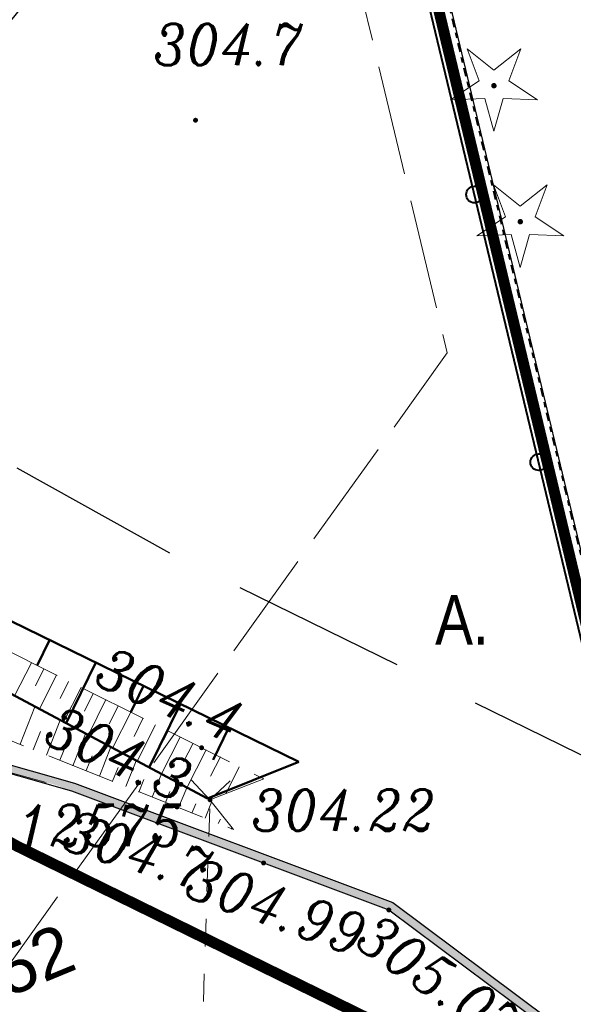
# Model space of a CAD drawing. Extents: x 779 to 3668, y -1329 to 9570.
# Tile 28 of 106: x 2299 to 2309, y -733 to -715. Entities that reach past the tile are written whole.
import ezdxf

# ---------------------------------------------------------------- set-up
doc = ezdxf.new("R2010")
doc.units = 0
for name, pattern in [('1.5_0.5', [2, 1.5, -0.5]), ('CENTER2', [1.125, 0.75, -0.125, 0.125, -0.125]), ('CIĄGłA', [0]), ('DASH', [0.75, 0.5, -0.25]), ('DGN Style 4', [0.3202, 0.16, -0.08, 0.0002, -0.08]), ('HIDDEN2', [4.7625, 3.175, -1.5875]), ('ib05_500', [1, 0.5, -0.5]), ('mz1.25_0.5', [1.75, 1.25, -0.5]), ('mz2.0_0.5', [2.5, 2, -0.5])]:
    doc.linetypes.add(name, pattern=pattern)
for name, color, linetype, lineweight in [('000 Inne (niezydentyfikowane)', 7, 'Continuous', 0), ('203-punkt graniczny-Atr103', 7, 'Continuous', 0), ('219-działka ewidencyjna', 7, 'Continuous', 0), ('_a_obiekty', 250, 'Continuous', 30), ('AGP1_granica_opracow', 7, 'Continuous', 15), ('AGP1_HATCH', 7, 'Continuous', 5), ('AGP1_KRAWEZNIKI', 7, 'Continuous', 40), ('AGP1_OPISY', 7, 'Continuous', 13), ('jezdnia (powierzchnia)', 7, 'Continuous', 0), ('MPZP', 7, 'Continuous', 0), ('OBOP01_01', 7, 'Continuous', 0), ('ogrodzenie trwałe (linia)', 7, 'Continuous', 0), ('przepust (linia)', 7, 'Continuous', 0), ('przepust (linia) - symbol', 7, 'Continuous', 0), ('przewód kanalizacyjny - projektowany lub w budowie (linia)-SK - ob. projektowany', 7, 'Continuous', 0), ('punkt wysokościowy sztuczny', 7, 'Continuous', 0), ('punkt wysokościowy sztuczny-Atr2', 7, 'Continuous', 0), ('RTPW01', 253, 'Continuous', 0), ('RTPW02', 7, 'Continuous', 0), ('skarpa nieumocniona (powierzchnia)', 7, 'Continuous', 0), ('zz-legenda', 7, 'Continuous', 13), ('zz-skarpy', 92, 'Continuous', 50), ('zz-wypełnienie-chodniki', 142, 'Continuous', 5)]:
    doc.layers.add(name, color=color, linetype=linetype, lineweight=lineweight)
doc.layers.add('_a_ekran', color=250, linetype='Continuous')
doc.layers.add('Y-ZNAKI', color=7, linetype='Continuous')
doc.styles.add('ARIAL', font='ARIALN.TTF')
doc.styles.get("Standard").update_dxf_attribs({"font": 'arial.ttf'})
doc.styles.add('Style-ITALIC_1250', font='ITALIC_1250.shx')
doc.linetypes.add('902-500', pattern='A,3.75,[24,dgnlstyle-geo-mz.shx,S=0.002786,R=0,X=0,Y=0],3.75', length=7.5)
doc.dimstyles.new('z1do1', dxfattribs={"dimtxt": 0.7, "dimasz": 0.4, "dimexe": 0.5, "dimexo": 0.5, "dimgap": 0.1, "dimtad": 1, "dimrnd": 0.05, "dimzin": 0, "dimdsep": 46, "dimtxsty": 'ARIAL', "dimcen": 0.09, "dimazin": 0, "dimtfac": 1, "dimtofl": 0, "dimtmove": 0, "dimatfit": 3, "dimfxl": 1, "dimtolj": 1, "dimtzin": 0, "dimarcsym": 0})

# ---------------------------------------------------------------- blocks, each defined once
blk = doc.blocks.new('PW02')
at = {"linetype": 'Continuous', "lineweight": 13, "ltscale": 10}
h = blk.add_hatch(color=0, dxfattribs=at)
edge = h.paths.add_edge_path()
edge.add_arc((0, 0), 0.45, 0, 360)
blk = doc.blocks.new('IB05')
at = {"color": 0, "linetype": 'Continuous', "lineweight": -2, "ltscale": 10}
for q in [(3.54, 3.54), (3.54, -3.54)]:
    blk.add_line((0, 0), q, dxfattribs=at)
blk = doc.blocks.new('RTPW01')
at = {"layer": 'RTPW01', "linetype": 'Continuous', "lineweight": 13, "true_color": 0x939598}
h = blk.add_hatch(color=252, dxfattribs=at)
edge = h.paths.add_edge_path()
edge.add_arc((0, 0), 0.045, 0, 360)
blk = doc.blocks.new('RTPW02')
at = {"layer": 'RTPW02', "linetype": 'Continuous', "lineweight": 13}
h = blk.add_hatch(color=7, dxfattribs=at)
edge = h.paths.add_edge_path()
edge.add_arc((0, 0), 0.045, 0, 360)
blk = doc.blocks.new('PZT MDCP podkład')
at = {"layer": 'OBOP01_01', "linetype": 'Continuous', "lineweight": 13}
h = blk.add_hatch(color=8, dxfattribs=at)
edge = h.paths.add_edge_path()
edge.add_arc((2169.185, 39.53), 0.05, 0, 360)
h = blk.add_hatch(color=8, dxfattribs=at)
edge = h.paths.add_edge_path()
edge.add_arc((2169.664, 37.059), 0.05, 0, 360)
at = {"layer": '000 Inne (niezydentyfikowane)', "color": 8, "linetype": 'Continuous', "lineweight": 13, "flags": 128}
for points in [[(2160.786, 29.046), (2160.476, 28.446)], [(2161.006, 28.936), (2160.856, 28.626)], [(2161.236, 28.826), (2160.926, 28.206)], [(2161.456, 28.706), (2161.306, 28.396)], [(2161.686, 28.596), (2161.366, 27.966)], [(2161.906, 28.486), (2161.746, 28.166)], [(2162.136, 28.376), (2161.816, 27.736)], [(2160.576, 27.566), (2160.846, 28.246)], [(2162.356, 28.256), (2162.196, 27.936)], [(2162.586, 28.146), (2162.256, 27.496)], [(2161.056, 27.366), (2161.306, 28.006)], [(2162.806, 28.036), (2162.646, 27.706)], [(2163.036, 27.916), (2162.706, 27.256)], [(2160.816, 27.466), (2160.946, 27.796)], [(2161.536, 27.176), (2161.766, 27.756)], [(2163.266, 27.806), (2163.096, 27.476)], [(2161.296, 27.276), (2161.416, 27.576)], [(2163.486, 27.696), (2163.146, 27.026)], [(2163.716, 27.576), (2163.546, 27.246)], [(2162.016, 26.986), (2162.226, 27.516)], [(2163.956, 27.466), (2163.606, 26.776)], [(2161.776, 27.086), (2161.886, 27.356)], [(2162.496, 26.796), (2162.686, 27.266)], [(2164.216, 27.336), (2164.036, 26.986)], [(2162.256, 26.896), (2162.356, 27.146)], [(2162.976, 26.606), (2163.146, 27.026)], [(2164.556, 27.156), (2164.316, 26.666)], [(2162.736, 26.696), (2162.826, 26.926)], [(2163.216, 26.506), (2163.296, 26.706)], [(2163.456, 26.416), (2163.606, 26.776)], [(2163.696, 26.316), (2163.766, 26.486)], [(2163.936, 26.226), (2164.056, 26.516)], [(2164.176, 26.126), (2164.216, 26.206)], [(2164.416, 26.026), (2164.426, 26.056)]]:
    blk.add_lwpolyline(points, dxfattribs=at)
at = {"layer": '219-działka ewidencyjna', "color": 8, "linetype": 'Continuous', "lineweight": 13, "flags": 128}
for points in [[(2167.646, 43.136), (2173.336, 19.426)], [(2173.336, 19.426), (2160.516, 25.716)]]:
    blk.add_lwpolyline(points, dxfattribs=at)
at = {"layer": 'jezdnia (powierzchnia)', "color": 8, "linetype": '1.5_0.5', "lineweight": 13, "flags": 128}
blk.add_lwpolyline([(2222.326, 18.117), (2221.203, 22.083), (2205.386, 20.096), (2204.446, 20.596), (2203.096, 26.226), (2196.866, 25.286), (2195.626, 20.026), (2193.796, 18.826), (2188.866, 17.986), (2181.466, 17.556), (2178.606, 17.876), (2176.756, 18.456), (2173.726, 19.866), (2171.816, 21.166), (2167.276, 24.556), (2161.216, 26.826), (2157.676, 27.806), (2155.096, 28.106), (2148.546, 27.616), (2147.486, 27.656), (2146.556, 27.976), (2145.856, 28.606), (2144.736, 30.366), (2142.996, 34.696), (2142.366, 36.396), (2134.766, 38.986), (2135.116, 38.066), (2135.536, 36.916), (2136.706, 31.206), (2136.736, 29.676), (2136.306, 26.976), (2135.846, 25.416), (2133.726, 22.486), (2132.306, 21.326), (2131.486, 20.706), (2127.046, 18.566), (2125.056, 17.666), (2127.506, 10.916), (2129.216, 11.496), (2130.676, 11.486), (2132.096, 11.146), (2133.716, 10.476), (2146.306, 15.706), (2146.296, 16.146), (2146.506, 16.786), (2146.996, 17.566), (2147.256, 17.806), (2147.826, 18.186), (2148.396, 18.406), (2149.006, 18.516), (2149.656, 18.536), (2150.306, 18.406), (2150.866, 18.186), (2152.256, 17.276), (2152.966, 16.616), (2160.196, 19.556), (2160.416, 20.026), (2161.966, 20.226), (2164.176, 19.736), (2166.856, 18.806), (2176.416, 14.626), (2183.046, 13.986), (2201.016, 15.826), (2205.616, 16.276), (2221.196, 17.986), (2222.326, 18.117)], close=True, dxfattribs=at)
at = {"layer": 'MPZP', "color": 8, "linetype": 'DGN Style 4', "lineweight": 40, "flags": 128}
blk.add_lwpolyline([(2105.951, 127.031), (2135.306, 137.337), (2141.691, 122.493), (2145.682, 112.37), (2151.584, 97.397), (2156.726, 83.081), (2162.409, 65.301), (2167.841, 43.184), (2173.517, 19.532), (2179.635, 13.841), (2188.833, 4.752), (2192.016, 1.92)], dxfattribs=at)
at = {"layer": 'OBOP01_01', "color": 8, "linetype": 'Continuous', "lineweight": 13, "flags": 128}
for points in [[(2169.185, 38.701), (2169.018, 39.3), (2168.397, 39.274), (2168.915, 39.618), (2168.698, 40.201), (2169.185, 39.815), (2169.673, 40.201), (2169.456, 39.618), (2169.974, 39.274), (2169.353, 39.3), (2169.185, 38.701)], [(2169.664, 36.23), (2169.497, 36.829), (2168.876, 36.803), (2169.394, 37.147), (2169.177, 37.73), (2169.664, 37.344), (2170.152, 37.73), (2169.935, 37.147), (2170.453, 36.803), (2169.832, 36.829), (2169.664, 36.23)]]:
    blk.add_lwpolyline(points, close=True, dxfattribs=at)
at = {"layer": 'ogrodzenie trwałe (linia)', "color": 8, "linetype": '902-500', "lineweight": 30, "flags": 128}
blk.add_lwpolyline([(2201.026, 25.936), (2203.096, 26.226), (2196.526, 52.656), (2189.216, 78.326), (2185.026, 90.136), (2181.246, 100.996), (2180.716, 103.656), (2164.906, 146.866), (2145.896, 140.406), (2135.536, 136.576), (2142.946, 119.686), (2154.066, 91.526), (2156.856, 82.926), (2163.326, 62.136), (2173.076, 21.416), (2181.186, 20.276), (2186.806, 20.096), (2192.936, 20.706), (2195.036, 22.776), (2196.636, 25.266), (2198.206, 25.546)], dxfattribs=at)
at = {"layer": 'przepust (linia)', "color": 8, "linetype": 'ib05_500', "lineweight": 13, "flags": 128}
blk.add_lwpolyline([(2163.776, 18.896), (2164.026, 26.556)], dxfattribs=at)
at = {"layer": 'przewód kanalizacyjny - projektowany lub w budowie (linia)-SK - ob. projektowany', "color": 8, "linetype": 'mz2.0_0.5', "lineweight": 13, "flags": 128}
blk.add_lwpolyline([(2145.026, 111.386), (2145.776, 107.346), (2148.636, 100.426), (2154.506, 85.216), (2156.906, 77.966), (2160.896, 65.786), (2162.116, 60.946), (2165.286, 47.416), (2168.336, 34.676), (2158.396, 20.796), (2150.736, 14.086), (2148.566, 11.566), (2149.486, -4.974)], dxfattribs=at)
at = {"layer": 'skarpa nieumocniona (powierzchnia)', "color": 8, "linetype": 'mz1.25_0.5', "lineweight": 13, "flags": 128}
for points in [[(2164.026, 26.556), (2165.006, 26.936), (2158.226, 30.326), (2151.046, 31.766), (2146.516, 34.146), (2143.906, 36.746), (2143.076, 35.776), (2147.666, 32.126), (2152.986, 30.536), (2159.576, 28.926), (2164.026, 26.556)], [(2164.026, 26.556), (2165.006, 26.936), (2158.226, 30.326), (2151.046, 31.766), (2146.516, 34.146), (2143.906, 36.746), (2143.076, 35.776), (2147.666, 32.126), (2152.986, 30.536), (2159.576, 28.926), (2164.026, 26.556)], [(2143.076, 35.776), (2142.996, 34.696), (2144.916, 32.856), (2150.426, 29.956), (2158.136, 28.536), (2164.456, 26.016), (2164.026, 26.556), (2159.576, 28.926), (2152.986, 30.536), (2147.666, 32.126), (2143.076, 35.776)], [(2143.076, 35.776), (2142.996, 34.696), (2144.916, 32.856), (2150.426, 29.956), (2158.136, 28.536), (2164.456, 26.016), (2164.026, 26.556), (2159.576, 28.926), (2152.986, 30.536), (2147.666, 32.126), (2143.076, 35.776)]]:
    blk.add_lwpolyline(points, close=True, dxfattribs=at)
at = {"layer": 'przepust (linia) - symbol', "color": 8, "linetype": 'Continuous', "lineweight": 13, "xscale": 0.1000000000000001, "yscale": 0.1000000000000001, "zscale": 0.1000000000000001, "rotation": 88.13099999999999}
blk.add_blockref('IB05', (2164.026, 26.556), dxfattribs=at)
at = {"layer": 'punkt wysokościowy sztuczny', "color": 8, "linetype": 'Continuous', "lineweight": 13, "xscale": 0.1, "yscale": 0.1, "zscale": 0.1}
blk.add_blockref('PW02', (2167.276, 24.556), dxfattribs=at)
at = {"layer": 'RTPW01', "color": 8, "linetype": 'Continuous', "lineweight": 13}
for p in [(2163.763, 38.903), (2163.874, 27.502), (2163.5, 26.837), (2163.427, 26.427)]:
    blk.add_blockref('RTPW01', p, dxfattribs=at)
at = {"layer": 'RTPW02', "color": 8, "linetype": 'Continuous', "lineweight": 13}
for p in [(2164.026, 26.556), (2165, 25.409)]:
    blk.add_blockref('RTPW02', p, dxfattribs=at)
at = {"layer": '203-punkt graniczny-Atr103', "color": 8, "lineweight": 13, "insert": (2160.516, 25.716), "char_height": 0.75, "attachment_point": 7, "line_spacing_factor": 0.6}
blk.add_mtext('\\FITALIC_1250;\\H1x;\\W0.9;12575', dxfattribs=at)
blk.add_mtext('\\FITALIC_1250;\\H1x;\\W0.9;12575', dxfattribs=at)
at = {"layer": 'punkt wysokościowy sztuczny-Atr2', "color": 8, "lineweight": 13, "insert": (2167.046, 24.536), "char_height": 0.75, "attachment_point": 1, "rotation": 325.507, "line_spacing_factor": 0.6}
blk.add_mtext('\\FITALIC_1250;\\H1x;\\W0.9;305.07', dxfattribs=at)
at = {"layer": 'RTPW01', "color": 8, "linetype": 'Continuous', "lineweight": 13, "style": 'Style-ITALIC_1250', "width": 0.9}
blk.add_text('304.7', height=0.75, dxfattribs=at).set_placement((2162.998, 39.901))
for s, rotation, p in [('304.4', 336.2565, (2161.881, 28.676)), ('304.3', 336.1779, (2160.961, 27.609)), ('304.7', 343.0828, (2161.29, 25.674))]:
    blk.add_text(s, height=0.75, rotation=rotation, dxfattribs=at).set_placement(p)
at = {"layer": 'RTPW02', "color": 8, "linetype": 'Continuous', "lineweight": 13, "style": 'Style-ITALIC_1250', "width": 0.9}
blk.add_text('304.22', height=0.75, dxfattribs=at).set_placement((2164.778, 25.995))
blk.add_text('304.99', height=0.75, rotation=340.6169, dxfattribs=at).set_placement((2163.521, 24.818))
blk = doc.blocks.new('ekran akustyczny')
at = {"layer": '_a_ekran', "color": 7, "lineweight": 40, "ltscale": 0.01}
blk.add_lwpolyline([(-3747.094, 2864.572), (-3745.082, 2885.182), (-3742.991, 2907.847), (-3742.554, 2926.49), (-3742.737, 2941.689), (-3743.422, 2957.763), (-3743.49, 2959.353), (-3743.703, 2964.352), (-3743.939, 2969.345), (-3745.039, 2984.304)], dxfattribs=at)
for centre in [(-3745.637, 2879.502), (-3746.122, 2874.525)]:
    blk.add_circle(centre, 0.15, dxfattribs=at)
blk = doc.blocks.new('*D1517')
at = {"layer": 'Defpoints', "color": 0, "transparency": 16777216}
for p in [(2293.334, -672.378), (2292.524, -677.727), (2295.184, -678.44), (2295.184, -678.44), (2302.7, -716.904)]:
    blk.add_point(p, dxfattribs=at)
at = {"layer": 'zz-legenda', "color": 0, "lineweight": -2, "transparency": 16777216}
blk.add_arc((2295.184, -678.44), 2.754, 115.3019, 272.7268, dxfattribs=at)
at = {"layer": 'zz-legenda', "color": 0, "transparency": 16777216}
for points in [[(2293.983, -675.888), (2294.031, -676.013), (2294.38, -675.806)], [(2295.307, -681.125), (2295.323, -681.257), (2295.712, -681.143)]]:
    blk.add_solid(points, dxfattribs=at)
at = {"layer": 'zz-legenda', "color": 0, "transparency": 16777216, "insert": (2292.956, -678.996), "char_height": 0.7, "attachment_point": 5, "rotation": 284.0144, "style": 'ARIAL'}
blk.add_mtext('\\A1;174.08°', dxfattribs=at)
blk = doc.blocks.new('*D1578')
at = {"layer": 'Defpoints', "color": 0, "transparency": 16777216}
for p in [(2299.569, -700.883), (2283.866, -703.951), (2297.29, -716.841), (2289, -719.105)]:
    blk.add_point(p, dxfattribs=at)
at = {"layer": 'zz-legenda', "color": 0, "lineweight": -2, "transparency": 16777216}
for p, q in [((2300.06, -700.787), (2302.622, -700.286)), ((2289.16, -719.579), (2289.998, -722.051))]:
    blk.add_line(p, q, dxfattribs=at)
blk.add_arc((2283.866, -703.951), 18.61, 289.9462, 9.8249, dxfattribs=at)
at = {"layer": 'zz-legenda', "color": 0, "transparency": 16777216}
for points in [[(2302.138, -700.788), (2302.269, -700.764), (2302.131, -700.382)], [(2290.237, -721.508), (2290.193, -721.382), (2289.837, -721.577)]]:
    blk.add_solid(points, dxfattribs=at)
at = {"layer": 'zz-legenda', "color": 0, "transparency": 16777216, "insert": (2300.36, -713.518), "char_height": 0.7, "attachment_point": 5, "rotation": 239.8855, "style": 'ARIAL'}
blk.add_mtext('\\A1;82.34°', dxfattribs=at)

msp = doc.modelspace()

# ---------------------------------------------------------------- hatches: boundary and pattern name
at = {"layer": 'AGP1_HATCH', "true_color": 0x636466, "transparency": 33554477}
h = msp.add_hatch(color=251, dxfattribs=at)
h.dxf.hatch_style = 1
edge = h.paths.add_edge_path()
edge.add_line((2295.76, -728.248), (2294.232, -728.07))
edge.add_line((2294.232, -728.07), (2294.575, -728.261))
edge.add_line((2294.575, -728.261), (2295.731, -728.395))
edge.add_line((2295.731, -728.395), (2299.271, -729.375))
edge.add_line((2299.271, -729.375), (2300.162, -729.709))
edge.add_arc((2283.025, -705.086), 30, 304.8375, 305.1849)
edge.add_line((2300.311, -729.605), (2299.617, -729.345))
edge.add_line((2299.617, -729.345), (2295.76, -728.248))
h.paths.add_polyline_path([(2302.061, -730.26), (2302.056, -730.419), (2305.331, -731.645), (2307.706, -733.419), (2307.997, -733.449), (2305.404, -731.512)])
h.paths.add_polyline_path([(2300.543, -729.692), (2300.452, -729.818), (2302.056, -730.419), (2302.061, -730.26)])
edge = h.paths.add_edge_path()
edge.add_line((2300.543, -729.692), (2300.311, -729.605))
edge.add_arc((2283.025, -705.086), 30, 304.8375, 305.1849, ccw=False)
edge.add_line((2300.162, -729.709), (2300.452, -729.818))
edge.add_line((2300.452, -729.818), (2300.543, -729.692))
h.paths.add_polyline_path([(2307.997, -733.449), (2307.706, -733.419), (2309.871, -735.035), (2311.189, -735.932), (2311.137, -735.715), (2309.958, -734.913)])
h.paths.add_polyline_path([(2300.688, -729.906), (2301.703, -730.286), (2300.663, -729.737), (2300.35, -729.78)], flags=17)
h.paths.add_polyline_path([(2300.688, -729.906), (2301.703, -730.286), (2300.663, -729.737), (2300.35, -729.78)], flags=17)
at = {"layer": 'zz-wypełnienie-chodniki'}
h = msp.add_hatch(dxfattribs=at)
h.set_pattern_fill('ANSI37', color=256, scale=0.1, style=0)
h.set_pattern_definition([(45, (72.096, -387.0553), (-0.224506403, 0.224506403), []), (135, (72.096, -387.0553), (-0.224506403, -0.224506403), [])])
edge = h.paths.add_edge_path()
edge.add_arc((2285.894, -725.926), 2.633, 240.8317, 270.2907, ccw=False)
edge.add_arc((2286.404, -725.368), 3.373, 200.4117, 237.8983, ccw=False)
edge.add_arc((2440.64, -674.741), 165.704, 197.78063, 198.21758, ccw=False)
edge.add_arc((2286.658, -724.114), 4, 112.3008, 197.8899, ccw=False)
edge.add_line((2285.14, -720.413), (2289.001, -719.105))
edge.add_arc((2283.137, -702.867), 17.265, 289.857, 321.7648)
edge.add_arc((2284.721, -704.14), 15.232, 321.8391, 367.187)
edge.add_line((2299.834, -702.235), (2295.184, -678.44))
edge.add_line((2295.184, -678.44), (2293.334, -672.378))
edge.add_line((2293.334, -672.378), (2289.746, -662.348))
edge.add_line((2289.746, -662.348), (2282.62, -644.273))
edge.add_line((2282.62, -644.273), (2278.671, -634.258))
edge.add_line((2278.671, -634.258), (2278.338, -633.412))
edge.add_arc((2273.686, -635.248), 5.001, 21.5279, 100.5413)
edge.add_line((2272.771, -630.331), (2272.638, -630.356))
edge.add_line((2272.638, -630.356), (2250.643, -634.453))
edge.add_line((2250.643, -634.453), (2259.909, -684.197))
edge.add_line((2259.909, -684.197), (2263.612, -683.507))
edge.add_arc((2263.744, -684.703), 1.203, -19.9619, 96.3072, ccw=False)
edge.add_arc((2264.405, -684.942), 0.5, 317.2271, 339.9615, ccw=False)
edge.add_arc((2269.722, -689.862), 6.744, 137.2271, 184.4632)
edge.add_line((2262.999, -690.386), (2263.357, -692.702))
edge.add_line((2263.357, -692.702), (2264.415, -698.413))
edge.add_line((2264.415, -698.413), (2265.258, -702.957))
edge.add_line((2265.258, -702.957), (2267.414, -712.892))
edge.add_arc((2282.497, -708.965), 15.586, 194.5951, 204.2785)
edge.add_arc((2275.694, -711.901), 8.178, 205.1212, 225.4637)
edge.add_line((2269.958, -717.731), (2272.389, -720.147))
edge.add_arc((2266.684, -725.321), 7.702, 27.1145, 42.1999, ccw=False)
edge.add_line((2273.539, -721.81), (2274.631, -724.36))
edge.add_arc((2268.391, -726.189), 6.503, -2.9609, 16.3405, ccw=False)
edge.add_arc((2256.755, -724.409), 18.253, 344.7004, 353.3418, ccw=False)
edge.add_line((2274.361, -729.225), (2274.071, -730.275))
edge.add_arc((2264.509, -726.761), 10.187, 310.1754, 339.8225, ccw=False)
edge.add_line((2271.081, -734.545), (2270.603, -734.737))
edge.add_arc((2264.509, -726.761), 10.037, 307.382, 339.7888)
edge.add_arc((2244.773, -721.587), 30.409, 343.4897, 347.8328)
edge.add_arc((2256.75, -724.408), 18.108, 348.5707, 353.3645)
edge.add_arc((2268.308, -726.198), 6.436, 357.3081, 376.0488)
edge.add_line((2274.493, -724.419), (2273.403, -721.874))
edge.add_arc((2270.677, -722.56), 2.812, 14.1144, 55.2095)
edge.add_line((2272.281, -720.251), (2269.853, -717.837))
edge.add_arc((2275.694, -711.901), 8.328, 205.1136, 225.4611, ccw=False)
edge.add_arc((2282.497, -708.965), 15.736, 194.5839, 204.2825, ccw=False)
edge.add_line((2267.268, -712.927), (2265.111, -702.987))
edge.add_line((2265.111, -702.987), (2264.235, -698.294))
edge.add_line((2264.235, -698.294), (2261.565, -698.792))
edge.add_line((2261.565, -698.792), (2260.53, -693.39))
edge.add_line((2260.53, -693.39), (2263.238, -692.885))
edge.add_line((2263.238, -692.885), (2262.85, -690.404))
edge.add_arc((2269.722, -689.862), 6.894, 137.4766, 184.5106, ccw=False)
edge.add_arc((2264.273, -684.864), 0.5, 317.4766, 342.905)
edge.add_arc((2263.747, -684.703), 1.05, 342.905, 381.532)
edge.add_line((2264.724, -684.317), (2257.978, -685.574))
edge.add_line((2257.978, -685.574), (2255.821, -673.993))
edge.add_line((2255.821, -673.993), (2256.952, -673.782))
edge.add_line((2256.952, -673.782), (2249.632, -634.488))
edge.add_line((2249.632, -634.488), (2250.615, -634.305))
edge.add_line((2250.615, -634.305), (2272.625, -630.205))
edge.add_line((2272.625, -630.205), (2272.745, -630.183))
edge.add_arc((2273.686, -635.247), 5.151, 21.5199, 100.5252, ccw=False)
edge.add_line((2278.477, -633.357), (2278.806, -634.192))
edge.add_line((2278.806, -634.192), (2282.766, -644.236))
edge.add_line((2282.766, -644.236), (2286.522, -653.761))
edge.add_line((2286.522, -653.761), (2287.136, -653.519))
edge.add_line((2287.136, -653.519), (2287.745, -655.063))
edge.add_line((2287.745, -655.063), (2287.131, -655.305))
edge.add_line((2287.131, -655.305), (2289.886, -662.293))
edge.add_line((2289.886, -662.293), (2293.477, -672.335))
edge.add_line((2293.477, -672.335), (2295.331, -678.411))
edge.add_line((2295.331, -678.411), (2299.982, -702.216))
edge.add_arc((2284.721, -704.14), 15.382, -38.1613, 7.187, ccw=False)
edge.add_arc((2283.137, -702.867), 17.415, 289.8521, 321.7651, ccw=False)
edge.add_line((2289.051, -719.246), (2285.188, -720.555))
edge.add_arc((2286.625, -724.098), 3.823, 112.068, 198.2671)
edge.add_line((2282.994, -725.296), (2283.383, -726.492))
edge.add_arc((2285.844, -725.677), 2.593, 198.3194, 219.5312)
edge.add_arc((2285.894, -725.926), 2.483, 214.3489, 282.1486)
edge.add_line((2286.417, -728.354), (2285.908, -728.559))

# ---------------------------------------------------------------- linework, layer by layer
at = {"color": 3, "linetype": 'HIDDEN2', "lineweight": 30}
msp.add_lwpolyline([(2314.034, -731.389), (2301.353, -725.167), (2297.493, -723.018, 0.098353), (2295.268, -722.301), (2293.275, -722.069), (2286.49, -722.577), (2286.134, -722.563, 0.105754), (2283.661, -722.996), (2268.841, -728.979), (2265.5, -730.319), (2257.607, -733.344), (2256.064, -727.057), (2253.916, -717.25), (2249.968, -698.018)], format="xyb", dxfattribs=at)
at = {"color": 18, "linetype": 'CIĄGłA', "lineweight": 30, "true_color": 0x000000}
for points in [[(2294.232, -728.07), (2295.76, -728.248), (2299.617, -729.345), (2305.404, -731.512), (2309.958, -734.913), (2311.273, -735.808)], [(2294.575, -728.261), (2295.731, -728.395), (2299.565, -729.485), (2305.331, -731.645), (2309.871, -735.035), (2311.189, -735.932)]]:
    msp.add_lwpolyline(points, dxfattribs=at)
at = {"layer": '_a_obiekty', "color": 251, "linetype": 'DASH', "lineweight": 5, "ltscale": 3, "true_color": 0x636466, "elevation": 0}
msp.add_lwpolyline([(2239.981, -701.085), (2240.492, -703.83, 0.414214), (2275.468, -727.843), (2276.058, -727.734, 0.414214), (2300.071, -692.757), (2299.561, -690.012, 0.414214), (2264.585, -665.999), (2263.995, -666.109, 0.414214)], format="xyb", close=True, dxfattribs=at)
at = {"layer": 'AGP1_granica_opracow', "color": 5, "linetype": 'CENTER2', "lineweight": 9, "ltscale": 5, "const_width": 0.2}
msp.add_lwpolyline([(2242.031, -670.415), (2250.291, -712.985), (2254.661, -712.895), (2254.671, -716.085), (2251.141, -716.165), (2251.831, -718.305), (2257.651, -735.295), (2262.211, -738.005), (2267.691, -735.905), (2271.081, -734.545), (2291.241, -726.405), (2298.571, -730.485), (2311.391, -736.775), (2305.701, -713.065), (2300.271, -690.955), (2294.591, -673.185)], dxfattribs=at)
at = {"layer": 'AGP1_KRAWEZNIKI'}
msp.add_arc((2283.866, -703.951), 16, 288.7147, 11.0564, dxfattribs=at)
at = {"layer": 'zz-skarpy'}
for p, q in [((2296.49, -725.436), (2303.698, -728.953)), ((2298.942, -727.206), (2299.168, -726.743)), ((2299.467, -728.253), (2300.005, -727.151)), ((2297.748, -727.338), (2302.038, -729.623)), ((2300.641, -728.055), (2300.875, -727.576)), ((2300.979, -729.059), (2301.544, -727.902)), ((2302.14, -728.919), (2302.426, -728.333)), ((2303.698, -728.953), (2302.038, -729.623))]:
    msp.add_line(p, q, dxfattribs=at)

# ---------------------------------------------------------------- block references
at = {"rotation": 19.06936651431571}
msp.add_blockref('ekran akustyczny', (6787.747, -2216.389), dxfattribs=at)
at = {"layer": '_a_obiekty', "color": 18, "linetype": 'CIĄGłA', "lineweight": 5, "true_color": 0x000000}
msp.add_blockref('PZT MDCP podkład', (138.055, -756.202), dxfattribs=at)

# ---------------------------------------------------------------- texts
at = {"layer": 'AGP1_OPISY', "linetype": 'Continuous', "lineweight": 30, "insert": (2306.172, -725.924), "char_height": 0.9, "width": 0.84164, "attachment_point": 1, "style": 'ARIAL'}
msp.add_mtext('A.', dxfattribs=at)
at = {"layer": 'Y-ZNAKI', "insert": (2296.842, -732.912), "char_height": 0.9, "width": 11.45449, "attachment_point": 1, "rotation": 22.4323}
msp.add_mtext('{\\fArial|b0|i0|c238|p34;D-52}', dxfattribs=at)

# ---------------------------------------------------------------- dimensions: what is measured, and where the dimension line sits
at = {"layer": 'zz-legenda'}
dim = msp.add_angular_dim_2l(base=(2292.524, -677.7275), line1=((2295.184, -678.4402), (2293.3339, -672.3783)), line2=((2302.6999, -716.9035), (2295.184, -678.4402)), dimstyle='z1do1', dxfattribs=at)
dim.commit()
dim.dimension.update_dxf_attribs({"geometry": '*D1517', "text_midpoint": (2292.9559, -678.9963)})
dim = msp.add_angular_dim_3p(base=(2297.29, -716.841), center=(2283.866, -703.951), p1=(2289, -719.105), p2=(2299.569, -700.883), dimstyle='z1do1', dxfattribs=at)
dim.commit()
dim.dimension.update_dxf_attribs({"geometry": '*D1578', "text_midpoint": (2300.36, -713.518)})

doc.saveas('drawing.dxf')
